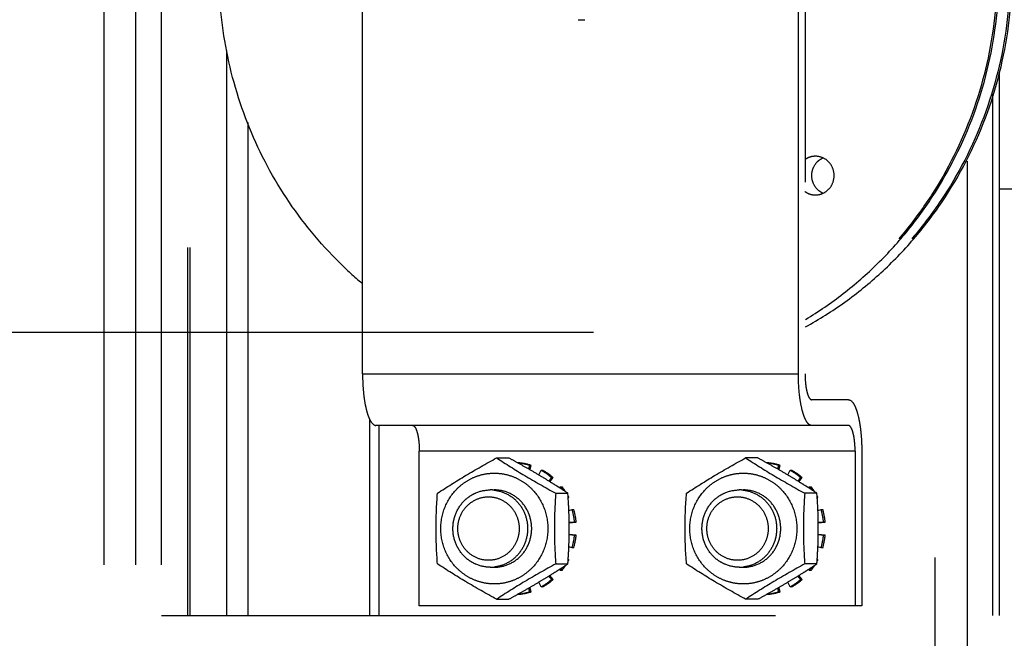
# Model space of a CAD drawing. Header units: millimetres. Extents: x 132157 to 155303, y 33763 to 45643.
# Tile 59 of 256: x 140925 to 141027, y 38780 to 38844. Entities that reach past the tile are written whole.
import ezdxf

# ---------------------------------------------------------------- set-up
doc = ezdxf.new("R2010")
doc.units = ezdxf.units.MM
doc.header["$LTSCALE"] = 20
doc.linetypes.add('ČÁRKOVANÁ2', pattern=[9.525, 6.35, -3.175])
doc.layers.add('PŘEJEZD', color=7, linetype='ČÁRKOVANÁ2')

msp = doc.modelspace()

# ---------------------------------------------------------------- linework, layer by layer
at = {"layer": 'PŘEJEZD', "ltscale": 0.5}
for p, q in [((140933.8898, 38692.5921), (140933.8898, 40182.5921)), ((140937.1698, 38692.5921), (140937.1698, 40182.5921)), ((140939.8365, 38692.5921), (140939.8365, 40182.5921)), ((140942.5031, 38915.9255), (140942.5031, 38782.5921)), ((140942.753, 38915.9255), (140942.753, 38782.5921)), ((140960.6232, 38807.5921), (140960.6232, 38890.9255)), ((141005.6998, 38807.5921), (141005.6998, 38890.9255)), ((141006.39, 38890.9255), (141006.39, 38807.5921)), ((140946.5869, 38782.5921), (140946.5869, 38841.055)), ((141026.4697, 38838.781), (141026.4697, 38782.5921)), ((141025.7795, 38836.5718), (141025.7795, 38782.5921)), ((140948.7713, 38833.6183), (140948.7713, 38782.5921)), ((141030.8038, 38826.7141), (141026.4697, 38826.7141)), ((140960.6232, 38807.5921), (141005.6998, 38807.5921)), ((141010.8762, 38804.9255), (141007.0801, 38804.9255)), ((140961.3702, 38782.5921), (140961.3702, 38802.8701)), ((141010.8762, 38802.2588), (140962.0036, 38802.2588)), ((140962.2928, 38802.2588), (140962.2928, 38782.5921)), ((141011.5663, 38799.5921), (140966.4898, 38799.5921)), ((140966.4898, 38783.5921), (140966.4898, 38799.5921)), ((141011.5663, 38799.5921), (141011.5663, 38783.5921)), ((141012.2565, 38799.5921), (141012.2565, 38783.5921)), ((140974.4871, 38798.9052), (140975.7405, 38798.9052)), ((140976.6625, 38798.3946), (140976.6337, 38798.4107)), ((141001.4985, 38798.9052), (141000.2451, 38798.9052)), ((141002.4205, 38798.3946), (141002.3918, 38798.4107)), ((140977.8925, 38798.1312), (140977.7826, 38797.756)), ((140978.0651, 38798.1312), (140977.8925, 38798.1312)), ((140977.9302, 38797.671), (140978.0651, 38798.1312)), ((140978.8394, 38797.1372), (140979.088, 38797.6186)), ((140979.088, 38797.6186), (140979.2605, 38797.6186)), ((141003.6506, 38798.1312), (141003.5406, 38797.756)), ((141003.8231, 38798.1312), (141003.6506, 38798.1312)), ((141003.6883, 38797.671), (141003.8231, 38798.1312)), ((141004.5974, 38797.1372), (141004.846, 38797.6186)), ((141004.846, 38797.6186), (141005.0185, 38797.6186)), ((140978.8445, 38797.1373), (140978.8154, 38797.1546)), ((140978.871, 38797.1215), (140978.8445, 38797.1373)), ((140979.9266, 38796.4807), (140979.8257, 38796.5429)), ((140980.1638, 38796.8744), (140979.8748, 38796.5097)), ((140979.9904, 38796.4379), (140980.3364, 38796.8744)), ((140980.3364, 38796.8744), (140980.1638, 38796.8744)), ((141004.6025, 38797.1373), (141004.5735, 38797.1546)), ((141004.629, 38797.1215), (141004.6025, 38797.1373)), ((141005.6846, 38796.4807), (141005.5838, 38796.5429)), ((141005.9218, 38796.8744), (141005.6328, 38796.5097)), ((141005.7484, 38796.4379), (141006.0944, 38796.8744)), ((141006.0944, 38796.8744), (141005.9218, 38796.8744)), ((140980.6047, 38795.2487), (140981.858, 38795.2487)), ((140980.9611, 38795.8272), (140981.0788, 38795.9272)), ((140981.0062, 38795.8012), (140980.9681, 38795.8255)), ((140981.0755, 38795.7567), (140981.0062, 38795.8012)), ((140981.1292, 38795.7222), (140981.0755, 38795.7567)), ((140981.0788, 38795.9272), (140981.2513, 38795.9272)), ((141007.616, 38795.2487), (141006.3627, 38795.2487)), ((141006.7192, 38795.8272), (141006.8368, 38795.9272)), ((141006.7642, 38795.8012), (141006.7261, 38795.8255)), ((141006.8335, 38795.7567), (141006.7642, 38795.8012)), ((141006.8872, 38795.7222), (141006.8335, 38795.7567)), ((141006.8368, 38795.9272), (141007.0093, 38795.9272)), ((140981.9702, 38794.8134), (140981.8847, 38794.8134)), ((140981.8875, 38794.7676), (140981.9702, 38794.8134)), ((141007.7282, 38794.8134), (141007.6427, 38794.8134)), ((141007.6456, 38794.7676), (141007.7282, 38794.8134)), ((140981.9609, 38793.4715), (140982.2928, 38793.5758)), ((140982.2928, 38793.5758), (140982.4653, 38793.5758)), ((141007.7189, 38793.4715), (141008.0508, 38793.5758)), ((141008.0508, 38793.5758), (141008.2234, 38793.5758)), ((140981.9989, 38792.1886), (140982.7178, 38792.2619)), ((140982.5452, 38792.2619), (140981.9989, 38792.2062)), ((140982.7178, 38792.2619), (140982.5452, 38792.2619)), ((141007.757, 38792.1886), (141008.4758, 38792.2619)), ((141008.3033, 38792.2619), (141007.757, 38792.2062)), ((141008.4758, 38792.2619), (141008.3033, 38792.2619)), ((140982.7178, 38790.9224), (140981.9989, 38790.9957)), ((140981.9989, 38790.9781), (140982.5452, 38790.9224)), ((140982.5452, 38790.9224), (140982.7178, 38790.9224)), ((141008.4758, 38790.9224), (141007.757, 38790.9957)), ((141007.757, 38790.9781), (141008.3033, 38790.9224)), ((141008.3033, 38790.9224), (141008.4758, 38790.9224)), ((140982.2928, 38789.6085), (140981.9609, 38789.7128)), ((140982.4653, 38789.6085), (140982.2928, 38789.6085)), ((141008.0508, 38789.6085), (141007.7189, 38789.7128)), ((141008.2234, 38789.6085), (141008.0508, 38789.6085)), ((140981.8847, 38788.3709), (140981.9702, 38788.3709)), ((140981.9702, 38788.3709), (140981.8875, 38788.4167)), ((141007.6427, 38788.3709), (141007.7282, 38788.3709)), ((141007.7282, 38788.3709), (141007.6456, 38788.4167)), ((140980.6047, 38787.9356), (140981.858, 38787.9356)), ((140981.0788, 38787.2571), (140980.9611, 38787.3571)), ((140980.9681, 38787.3588), (140981.0062, 38787.3831)), ((140981.0062, 38787.3831), (140981.0755, 38787.4275)), ((140981.0755, 38787.4275), (140981.1292, 38787.4621)), ((140981.2513, 38787.2571), (140981.0788, 38787.2571)), ((141007.616, 38787.9356), (141006.3627, 38787.9356)), ((141006.8368, 38787.2571), (141006.7192, 38787.3571)), ((141006.7261, 38787.3588), (141006.7642, 38787.3831)), ((141006.7642, 38787.3831), (141006.8335, 38787.4275)), ((141006.8335, 38787.4275), (141006.8872, 38787.4621)), ((141007.0093, 38787.2571), (141006.8368, 38787.2571)), ((140978.8154, 38786.0297), (140978.8445, 38786.047)), ((140979.088, 38785.5657), (140978.8394, 38786.0471)), ((140978.8445, 38786.047), (140978.871, 38786.0628)), ((140979.8257, 38786.6414), (140979.9266, 38786.7036)), ((140979.8748, 38786.6745), (140980.1638, 38786.3099)), ((140980.3364, 38786.3099), (140979.9904, 38786.7464)), ((140980.1638, 38786.3099), (140980.3364, 38786.3099)), ((141004.5735, 38786.0297), (141004.6025, 38786.047)), ((141004.846, 38785.5657), (141004.5974, 38786.0471)), ((141004.6025, 38786.047), (141004.629, 38786.0628)), ((141005.5838, 38786.6414), (141005.6846, 38786.7036)), ((141005.6328, 38786.6745), (141005.9218, 38786.3099)), ((141006.0944, 38786.3099), (141005.7484, 38786.7464)), ((141005.9218, 38786.3099), (141006.0944, 38786.3099)), ((140977.7826, 38785.4283), (140977.8925, 38785.053)), ((140977.8925, 38785.053), (140978.0651, 38785.053)), ((140978.0651, 38785.053), (140977.9302, 38785.5133)), ((140979.2605, 38785.5657), (140979.088, 38785.5657)), ((141003.5406, 38785.4283), (141003.6506, 38785.053)), ((141003.6506, 38785.053), (141003.8231, 38785.053)), ((141003.8231, 38785.053), (141003.6883, 38785.5133)), ((141005.0185, 38785.5657), (141004.846, 38785.5657)), ((140974.4871, 38784.279), (140975.7405, 38784.279)), ((140976.6337, 38784.7736), (140976.6625, 38784.7897)), ((141001.4985, 38784.279), (141000.2451, 38784.279)), ((141002.3918, 38784.7736), (141002.4205, 38784.7897)), ((141012.2565, 38783.5921), (140966.4898, 38783.5921)), ((140939.8365, 38782.5921), (141026.4697, 38782.5921))]:
    msp.add_line(p, q, dxfattribs=at)
at = {"layer": 'PŘEJEZD'}
for p, q in [((141023.1698, 39782.095), (141023.1698, 38278.5921)), ((141019.8365, 38280.5921), (141019.8365, 39615.2588)), ((140476.5031, 38811.9255), (141023.1698, 38811.9255))]:
    msp.add_line(p, q, dxfattribs=at)
at = {"layer": 'PŘEJEZD', "ltscale": 0.5}
for centre, radius, start, end in [((140983.1618, 38848.898), 4.6725, 266.882423, 269.997042), ((140983.1612, 38848.9033), 4.6778, 270.003297, 273.455895), ((140983.1599, 38848.9285), 4.703, 273.453533, 274.383615), ((140983.1593, 38848.9365), 4.7111, 274.383616, 275.369289), ((141007.4625, 38828.2348), 1.8805, 65.042543, 89.916139), ((141009.0581, 38828.1696), 1.9568, 129.592119, 137.392432), ((140986.8501, 38848.0911), 40.7323, 225.420118, 229.78643), ((140913.1497, 38684.7944), 130.1495, 60.805369, 61.254867), ((140926.5368, 38708.7344), 102.7207, 60.123061, 60.792075), ((140975.9697, 38792.0061), 6.4199, 72.571243, 83.705648), ((140976.1422, 38792.0058), 6.4201, 72.572317, 84.155261), ((140938.9077, 38684.7944), 130.1495, 60.805369, 61.254867), ((140952.2948, 38708.7344), 102.7207, 60.123061, 60.792075), ((141001.7277, 38792.0061), 6.4199, 72.571243, 83.705648), ((141001.9003, 38792.0058), 6.4201, 72.572317, 84.155261), ((140936.2604, 38725.6388), 83.2193, 59.245494, 60.130328), ((140975.8864, 38791.8406), 6.6057, 49.643759, 61.009191), ((140976.0589, 38791.8406), 6.6057, 49.643759, 61.009191), ((140962.0184, 38725.6388), 83.2193, 59.245494, 60.130328), ((141001.6444, 38791.8406), 6.6057, 49.643759, 61.009191), ((141001.817, 38791.8406), 6.6057, 49.643759, 61.009191), ((140939.7443, 38731.4805), 76.4175, 58.365015, 59.202095), ((140938.3846, 38729.2884), 78.9971, 57.659617, 58.273352), ((140965.5023, 38731.4805), 76.4175, 58.365015, 59.202095), ((140964.1426, 38729.2884), 78.9971, 57.659617, 58.273352), ((140973.8316, 38791.8617), 3.7304, 83.609329, 89.988187), ((140936.7238, 38726.6651), 82.1019, 57.391546, 57.659711), ((140975.7391, 38791.6947), 6.8136, 34.875264, 38.401969), ((140930.8524, 38717.5463), 92.9475, 56.718231, 57.25397), ((140975.9107, 38791.694), 6.8148, 34.688528, 38.401744), ((140975.8867, 38791.6772), 6.8442, 32.949455, 34.689667), ((140928.0801, 38791.1612), 53.933, 2.456893, 4.346513), ((140999.5897, 38791.8617), 3.7304, 83.609329, 89.988187), ((140962.4818, 38726.6651), 82.1019, 57.391546, 57.659711), ((141001.4972, 38791.6947), 6.8136, 34.875264, 38.401969), ((140956.6104, 38717.5463), 92.9475, 56.718231, 57.25397), ((141001.6688, 38791.694), 6.8148, 34.688528, 38.401744), ((141001.6447, 38791.6772), 6.8442, 32.949455, 34.689667), ((140953.8381, 38791.1612), 53.933, 2.456893, 4.346513), ((140975.8319, 38791.6442), 6.9081, 27.307077, 28.943512), ((141001.59, 38791.6442), 6.9081, 27.307077, 28.943512), ((140938.4524, 38791.5921), 43.5518, 357.52456, 2.47544), ((140975.5159, 38791.5925), 7.0611, 5.439935, 16.31199), ((140975.6885, 38791.5925), 7.0611, 5.439935, 16.31199), ((140964.2104, 38791.5921), 43.5518, 357.52456, 2.47544), ((141001.2739, 38791.5925), 7.0611, 5.439935, 16.31199), ((141001.4465, 38791.5925), 7.0611, 5.439935, 16.31199), ((140975.5159, 38791.5918), 7.0611, 343.68801, 354.560065), ((140975.6885, 38791.5918), 7.0611, 343.68801, 354.560065), ((141001.2739, 38791.5918), 7.0611, 343.68801, 354.560065), ((141001.4465, 38791.5918), 7.0611, 343.68801, 354.560065), ((140925.1428, 38792.1977), 56.8751, 355.702366, 357.494228), ((140950.9008, 38792.1977), 56.8751, 355.702366, 357.494228), ((140975.8319, 38791.5401), 6.9081, 331.056488, 332.692923), ((141001.59, 38791.5401), 6.9081, 331.056488, 332.692923), ((140973.8316, 38791.3225), 3.7304, 270.011813, 276.390671), ((140938.6756, 38853.4308), 78.4485, 301.724502, 302.342529), ((140936.7238, 38856.5192), 82.1019, 302.340289, 302.608454), ((140975.7391, 38791.4896), 6.8136, 321.598031, 325.124736), ((140932.0361, 38863.8163), 90.7751, 302.739619, 303.28818), ((140975.9107, 38791.4903), 6.8148, 321.598256, 325.311472), ((140975.8867, 38791.5071), 6.8442, 325.310333, 327.050545), ((140999.5897, 38791.3225), 3.7304, 270.011813, 276.390671), ((140964.4336, 38853.4308), 78.4485, 301.724502, 302.342529), ((140962.4818, 38856.5192), 82.1019, 302.340289, 302.608454), ((141001.4972, 38791.4896), 6.8136, 321.598031, 325.124736), ((140957.7941, 38863.8163), 90.7751, 302.739619, 303.28818), ((141001.6688, 38791.4903), 6.8148, 321.598256, 325.311472), ((141001.6447, 38791.5071), 6.8442, 325.310333, 327.050545), ((140935.0844, 38859.557), 85.5493, 299.881722, 300.742456), ((140939.3361, 38852.3774), 77.2051, 300.802175, 301.630715), ((140975.8864, 38791.3436), 6.6057, 298.990809, 310.356241), ((140976.0589, 38791.3436), 6.6057, 298.990809, 310.356241), ((140960.8424, 38859.557), 85.5493, 299.881722, 300.742456), ((140965.0941, 38852.3774), 77.2051, 300.802175, 301.630715), ((141001.6444, 38791.3436), 6.6057, 298.990809, 310.356241), ((141001.817, 38791.3436), 6.6057, 298.990809, 310.356241), ((140926.5368, 38874.4499), 102.7207, 299.207925, 299.876939), ((140975.9697, 38791.1782), 6.4199, 276.294352, 287.428757), ((140976.1422, 38791.1785), 6.4201, 275.844739, 287.427683), ((140952.2948, 38874.4499), 102.7207, 299.207925, 299.876939), ((141001.7277, 38791.1782), 6.4199, 276.294352, 287.428757), ((141001.9003, 38791.1785), 6.4201, 275.844739, 287.427683), ((140913.1497, 38898.3899), 130.1495, 298.745133, 299.194631), ((140938.9077, 38898.3899), 130.1495, 298.745133, 299.194631)]:
    msp.add_arc(centre, radius, start, end, dxfattribs=at)
for points, knots in [([(140958.26, 38819.0786), (140956.1958, 38821.1127), (140952.4781, 38825.6507), (140948.435, 38833.4751), (140946.0695, 38842.0043), (140945.489, 38850.8551), (140946.7175, 38859.6351), (140949.703, 38867.9545), (140954.31, 38875.4393), (140958.3515, 38879.6724), (140960.5592, 38881.5379)], [0, 0, 0, 0, 0.12409939, 0.24902603, 0.37457799, 0.5004335, 0.62622098, 0.75158166, 0.87622935, 1, 1, 1, 1]), ([(141006.4379, 38812.4593), (141007.8411, 38813.2308), (141010.5625, 38814.9485), (141014.3128, 38817.9984), (141017.6896, 38821.4859), (141021.6326, 38826.6546), (141025.4042, 38833.9646), (141027.8088, 38843.5555), (141027.9819, 38853.4608), (141026.2503, 38861.5402), (141023.7976, 38867.6121), (141020.6835, 38873.3244), (141017.613, 38877.1695), (141015.31, 38879.439)], [0, 0, 0, 0, 0.06155418, 0.12334762, 0.18539349, 0.24769084, 0.3727576, 0.49849884, 0.62450665, 0.75031713, 0.813118, 0.87571627, 1, 1, 1, 1]), ([(141015.1997, 38879.3441), (141017.4843, 38877.0778), (141020.5296, 38873.2432), (141023.6184, 38867.5526), (141026.0516, 38861.507), (141027.7713, 38853.4667), (141027.606, 38843.6098), (141025.2303, 38834.0614), (141021.4986, 38826.7758), (141017.5941, 38821.6167), (141014.2488, 38818.1307), (141010.5315, 38815.0763), (141007.8327, 38813.3513), (141006.4406, 38812.575)], [0, 0, 0, 0, 0.12428765, 0.18688374, 0.24968113, 0.37548425, 0.50148399, 0.62722104, 0.75229039, 0.81459072, 0.87664107, 0.93844001, 1, 1, 1, 1]), ([(141013.8531, 38879.3441), (141016.0911, 38877.124), (141019.0817, 38873.3769), (141022.14, 38867.8214), (141024.5715, 38861.9202), (141026.3469, 38854.0672), (141026.3418, 38844.4122), (141024.2103, 38835.0111), (141020.7401, 38827.7805), (141017.0631, 38822.61), (141012.8552, 38817.9291), (141009.1121, 38814.9907), (141006.4425, 38813.362)], [0, 0, 0, 0, 0.12426281, 0.18683575, 0.24960821, 0.37537359, 0.5013594, 0.62712337, 0.75226849, 0.81461878, 0.87672679, 1, 1, 1, 1]), ([(141006.444, 38813.2379), (141007.7898, 38814.0479), (141010.3932, 38815.8322), (141013.9641, 38818.9505), (141017.1633, 38822.476), (141020.877, 38827.6569), (141024.3865, 38834.9136), (141026.5455, 38844.3578), (141026.5575, 38854.0615), (141024.7698, 38861.9533), (141022.3188, 38867.8807), (141019.2353, 38873.4579), (141016.2196, 38877.2156), (141013.9634, 38879.439)], [0, 0, 0, 0, 0.0616025, 0.12344468, 0.18553534, 0.24786986, 0.37298708, 0.49872973, 0.62469729, 0.7504442, 0.81320676, 0.8757682, 1, 1, 1, 1]), ([(141007.4653, 38830.1153), (141007.2734, 38830.1154), (141006.886, 38830.0555), (141006.5356, 38829.8802), (141006.3777, 38829.7689)], [0, 0, 0, 0, 0.49830616, 1, 1, 1, 1]), ([(141008.8636, 38826.7365), (141009.0752, 38826.9666), (141009.3924, 38827.5399), (141009.4325, 38828.5126), (141009.0415, 38829.4005), (141008.5357, 38829.8097), (141008.256, 38829.9397)], [0, 0, 0, 0, 0.25017498, 0.50237809, 0.75310025, 1, 1, 1, 1]), ([(141007.7867, 38826.5737), (141007.583, 38826.7478), (141007.2433, 38827.1888), (141007.0348, 38827.9933), (141007.1495, 38828.8173), (141007.4358, 38829.2962), (141007.6179, 38829.4943)], [0, 0, 0, 0, 0.24828094, 0.49929369, 0.75069352, 1, 1, 1, 1]), ([(141006.3767, 38826.4625), (141006.5344, 38826.3513), (141006.8845, 38826.1759), (141007.2716, 38826.1156), (141007.4634, 38826.1155)], [0, 0, 0, 0, 0.50147089, 1, 1, 1, 1]), ([(140960.6232, 38807.5921), (140960.6232, 38807.2452), (140960.6403, 38806.5636), (140960.7165, 38805.5743), (140960.8398, 38804.6619), (140961.006, 38803.8601), (140961.1804, 38803.2812), (140961.3448, 38802.8968), (140961.5291, 38802.5492), (140961.7815, 38802.2588), (140962.0036, 38802.2588)], [0, 0, 0, 0, 0.18222319, 0.35796676, 0.52093044, 0.66559544, 0.78736232, 0.83868219, 0.88334349, 1, 1, 1, 1]), ([(141005.887, 38804.9104), (141005.8555, 38805.1193), (141005.7425, 38806.0089), (141005.6998, 38806.9068), (141005.6998, 38807.5921)], [0, 0, 0, 0, 0.23563163, 1, 1, 1, 1]), ([(141006.39, 38807.5921), (141006.39, 38807.2515), (141006.4133, 38806.7553), (141006.4986, 38806.1267), (141006.5802, 38805.7272), (141006.6838, 38805.393), (141006.8064, 38805.113), (141006.9691, 38804.9255), (141007.0801, 38804.9255)], [0, 0, 0, 0, 0.35793873, 0.52091852, 0.66562463, 0.78741887, 0.88330844, 1, 1, 1, 1]), ([(141007.0801, 38802.2588), (141007.0184, 38802.2588), (141006.8818, 38802.2975), (141006.7027, 38802.4467), (141006.5347, 38802.6768), (141006.3765, 38802.9866), (141006.2296, 38803.3725), (141006.0421, 38804.0166), (141005.9426, 38804.541), (141005.887, 38804.9104)], [0, 0, 0, 0, 0.0607961, 0.13384556, 0.22597999, 0.33978755, 0.47551631, 0.63214048, 1, 1, 1, 1]), ([(141010.8762, 38804.9255), (141011.0982, 38804.9255), (141011.3507, 38804.6351), (141011.5349, 38804.2875), (141011.6994, 38803.9031), (141011.8738, 38803.3242), (141012.0399, 38802.5224), (141012.1632, 38801.61), (141012.2395, 38800.6207), (141012.2565, 38799.9391), (141012.2565, 38799.5921)], [0, 0, 0, 0, 0.11665651, 0.16131781, 0.21263768, 0.33440456, 0.47906956, 0.64203324, 0.81777681, 1, 1, 1, 1]), ([(140965.7996, 38802.2588), (140965.9107, 38802.2588), (140966.0734, 38802.0713), (140966.196, 38801.7913), (140966.2995, 38801.4571), (140966.3812, 38801.0576), (140966.4665, 38800.429), (140966.4898, 38799.9328), (140966.4898, 38799.5921)], [0, 0, 0, 0, 0.1166915, 0.21258103, 0.33437524, 0.47908133, 0.64206113, 1, 1, 1, 1]), ([(141011.5663, 38799.5921), (141011.5663, 38799.9328), (141011.5431, 38800.429), (141011.4577, 38801.0576), (141011.3761, 38801.4571), (141011.2725, 38801.7913), (141011.1499, 38802.0713), (141010.9872, 38802.2588), (141010.8762, 38802.2588)], [0, 0, 0, 0, 0.35793873, 0.52091852, 0.66562463, 0.78741887, 0.88330844, 1, 1, 1, 1]), ([(140968.3696, 38795.2487), (140969.3279, 38795.8776), (140971.3394, 38797.1442), (140973.4088, 38798.3136), (140974.4871, 38798.9052)], [0, 0, 0, 0, 0.48237855, 1, 1, 1, 1]), ([(140974.4871, 38798.9052), (140975.4454, 38798.2763), (140977.4569, 38797.0097), (140979.5263, 38795.8404), (140980.6047, 38795.2487)], [0, 0, 0, 0, 0.48237855, 1, 1, 1, 1]), ([(140994.1276, 38795.2487), (140995.0859, 38795.8776), (140997.0974, 38797.1442), (140999.1668, 38798.3136), (141000.2451, 38798.9052)], [0, 0, 0, 0, 0.48237855, 1, 1, 1, 1]), ([(141000.2451, 38798.9052), (141001.2034, 38798.2763), (141003.215, 38797.0097), (141005.2844, 38795.8404), (141006.3627, 38795.2487)], [0, 0, 0, 0, 0.48237855, 1, 1, 1, 1]), ([(140974.2511, 38785.8588), (140973.8891, 38785.8588), (140973.162, 38785.9331), (140972.1157, 38786.262), (140971.1515, 38786.7967), (140970.0253, 38787.7535), (140968.9971, 38789.3519), (140968.5706, 38791.592), (140968.997, 38793.8322), (140970.0252, 38795.4306), (140971.1514, 38796.3875), (140972.1156, 38796.9223), (140973.162, 38797.2512), (140973.8891, 38797.3255), (140974.2511, 38797.3255)], [0, 0, 0, 0, 0.06156624, 0.12332481, 0.18536157, 0.24780052, 0.37331872, 0.49999474, 0.62667, 0.75219052, 0.81463234, 0.87667176, 0.93843308, 1, 1, 1, 1]), ([(140974.2511, 38797.3255), (140974.613, 38797.3255), (140975.3401, 38797.2512), (140976.3864, 38796.9223), (140977.3506, 38796.3876), (140978.4768, 38795.4307), (140979.5051, 38793.8324), (140979.9316, 38791.5922), (140979.5051, 38789.3521), (140978.4769, 38787.7537), (140977.3507, 38786.7968), (140976.3865, 38786.262), (140975.3402, 38785.9331), (140974.613, 38785.8588), (140974.2511, 38785.8588)], [0, 0, 0, 0, 0.06156624, 0.12332481, 0.18536157, 0.24780052, 0.37331872, 0.49999474, 0.62667, 0.75219052, 0.81463234, 0.87667176, 0.93843308, 1, 1, 1, 1]), ([(141000.0091, 38785.8588), (140999.6471, 38785.8588), (140998.92, 38785.9331), (140997.8737, 38786.262), (140996.9095, 38786.7967), (140995.7833, 38787.7535), (140994.7551, 38789.3519), (140994.3286, 38791.592), (140994.755, 38793.8322), (140995.7832, 38795.4306), (140996.9094, 38796.3875), (140997.8737, 38796.9223), (140998.92, 38797.2512), (140999.6471, 38797.3255), (141000.0091, 38797.3255)], [0, 0, 0, 0, 0.06156624, 0.12332481, 0.18536157, 0.24780052, 0.37331872, 0.49999474, 0.62667, 0.75219052, 0.81463234, 0.87667176, 0.93843308, 1, 1, 1, 1]), ([(141000.0091, 38797.3255), (141000.371, 38797.3255), (141001.0982, 38797.2512), (141002.1445, 38796.9223), (141003.1086, 38796.3876), (141004.2348, 38795.4307), (141005.2631, 38793.8324), (141005.6896, 38791.5922), (141005.2631, 38789.3521), (141004.2349, 38787.7537), (141003.1087, 38786.7968), (141002.1445, 38786.262), (141001.0982, 38785.9331), (141000.371, 38785.8588), (141000.0091, 38785.8588)], [0, 0, 0, 0, 0.06156624, 0.12332481, 0.18536157, 0.24780052, 0.37331872, 0.49999474, 0.62667, 0.75219052, 0.81463234, 0.87667176, 0.93843308, 1, 1, 1, 1]), ([(140973.8324, 38787.5921), (140973.3292, 38787.5921), (140972.5606, 38787.7514), (140971.6703, 38788.2465), (140970.8839, 38788.914), (140970.167, 38790.0293), (140969.8691, 38791.5921), (140970.167, 38793.155), (140970.8839, 38794.2703), (140971.6703, 38794.9378), (140972.5606, 38795.4329), (140973.3292, 38795.5921), (140973.8324, 38795.5921)], [0, 0, 0, 0, 0.12285008, 0.18496153, 0.24748121, 0.37316173, 0.5, 0.62683827, 0.75251879, 0.81503847, 0.87714992, 1, 1, 1, 1]), ([(140974.2469, 38795.569), (140974.714, 38795.5167), (140975.6418, 38795.2292), (140976.7779, 38794.3175), (140977.5236, 38793.0492), (140977.7827, 38791.5921), (140977.5236, 38790.1351), (140976.7779, 38788.8668), (140975.6418, 38787.9551), (140974.714, 38787.6676), (140974.2469, 38787.6153)], [0, 0, 0, 0, 0.1230601, 0.2473402, 0.37315935, 0.5, 0.62684065, 0.7526598, 0.8769399, 1, 1, 1, 1]), ([(140978.1149, 38791.5921), (140978.1149, 38792.1118), (140977.9161, 38793.157), (140977.0614, 38794.486), (140975.7772, 38795.3815), (140974.7543, 38795.5923), (140974.2511, 38795.5923)], [0, 0, 0, 0, 0.25401097, 0.50566063, 0.75399517, 1, 1, 1, 1]), ([(140999.5904, 38787.5921), (140999.0872, 38787.5921), (140998.3186, 38787.7514), (140997.4283, 38788.2465), (140996.642, 38788.914), (140995.925, 38790.0293), (140995.6271, 38791.5921), (140995.925, 38793.155), (140996.642, 38794.2703), (140997.4283, 38794.9378), (140998.3186, 38795.4329), (140999.0872, 38795.5921), (140999.5904, 38795.5921)], [0, 0, 0, 0, 0.12285008, 0.18496153, 0.24748121, 0.37316173, 0.5, 0.62683827, 0.75251879, 0.81503847, 0.87714992, 1, 1, 1, 1]), ([(141000.0049, 38795.569), (141000.472, 38795.5167), (141001.3998, 38795.2292), (141002.536, 38794.3175), (141003.2817, 38793.0492), (141003.5407, 38791.5921), (141003.2817, 38790.1351), (141002.536, 38788.8668), (141001.3998, 38787.9551), (141000.472, 38787.6676), (141000.0049, 38787.6153)], [0, 0, 0, 0, 0.1230601, 0.2473402, 0.37315935, 0.5, 0.62684065, 0.7526598, 0.8769399, 1, 1, 1, 1]), ([(141003.8729, 38791.5921), (141003.8729, 38792.1118), (141003.6742, 38793.157), (141002.8194, 38794.486), (141001.5352, 38795.3815), (141000.5123, 38795.5923), (141000.0091, 38795.5923)], [0, 0, 0, 0, 0.25401097, 0.50566063, 0.75399517, 1, 1, 1, 1]), ([(140973.6471, 38788.3078), (140973.2339, 38788.3078), (140972.3941, 38788.481), (140971.3398, 38789.2159), (140970.638, 38790.3085), (140970.3929, 38791.592), (140970.6379, 38792.8757), (140971.3397, 38793.9683), (140972.394, 38794.7033), (140973.2339, 38794.8764), (140973.6471, 38794.8764)], [0, 0, 0, 0, 0.12300738, 0.24716817, 0.37299771, 0.49999135, 0.62698435, 0.75281854, 0.87698788, 1, 1, 1, 1]), ([(140973.6471, 38794.8764), (140974.0604, 38794.8764), (140974.9002, 38794.7033), (140975.9545, 38793.9684), (140976.6563, 38792.8758), (140976.9014, 38791.5922), (140976.6564, 38790.3086), (140975.9546, 38789.216), (140974.9002, 38788.481), (140974.0604, 38788.3078), (140973.6471, 38788.3078)], [0, 0, 0, 0, 0.12300738, 0.24716817, 0.37299771, 0.49999135, 0.62698435, 0.75281854, 0.87698788, 1, 1, 1, 1]), ([(140999.4052, 38788.3078), (140998.992, 38788.3078), (140998.1521, 38788.481), (140997.0978, 38789.2159), (140996.396, 38790.3085), (140996.1509, 38791.592), (140996.3959, 38792.8757), (140997.0977, 38793.9683), (140998.1521, 38794.7033), (140998.9919, 38794.8764), (140999.4052, 38794.8764)], [0, 0, 0, 0, 0.12300738, 0.24716817, 0.37299771, 0.49999135, 0.62698435, 0.75281854, 0.87698788, 1, 1, 1, 1]), ([(140999.4052, 38794.8764), (140999.8184, 38794.8764), (141000.6582, 38794.7033), (141001.7126, 38793.9684), (141002.4144, 38792.8758), (141002.6594, 38791.5922), (141002.4144, 38790.3086), (141001.7126, 38789.216), (141000.6583, 38788.481), (140999.8184, 38788.3078), (140999.4052, 38788.3078)], [0, 0, 0, 0, 0.12300738, 0.24716817, 0.37299771, 0.49999135, 0.62698435, 0.75281854, 0.87698788, 1, 1, 1, 1]), ([(140974.2511, 38787.592), (140974.7543, 38787.592), (140975.7772, 38787.8028), (140977.0614, 38788.6982), (140977.9161, 38790.0273), (140978.1149, 38791.0725), (140978.1149, 38791.5921)], [0, 0, 0, 0, 0.24600473, 0.49433925, 0.74598892, 1, 1, 1, 1]), ([(141000.0091, 38787.592), (141000.5123, 38787.592), (141001.5352, 38787.8028), (141002.8194, 38788.6982), (141003.6742, 38790.0273), (141003.8729, 38791.0725), (141003.8729, 38791.5921)], [0, 0, 0, 0, 0.24600473, 0.49433925, 0.74598892, 1, 1, 1, 1]), ([(140974.4871, 38784.279), (140973.4088, 38784.8707), (140971.3394, 38786.04), (140969.3279, 38787.3066), (140968.3696, 38787.9356)], [0, 0, 0, 0, 0.51762145, 1, 1, 1, 1]), ([(140980.6047, 38787.9356), (140979.5263, 38787.3439), (140977.4569, 38786.1746), (140975.4454, 38784.908), (140974.4871, 38784.279)], [0, 0, 0, 0, 0.51762145, 1, 1, 1, 1]), ([(141000.2451, 38784.279), (140999.1668, 38784.8707), (140997.0974, 38786.04), (140995.0859, 38787.3066), (140994.1276, 38787.9356)], [0, 0, 0, 0, 0.51762145, 1, 1, 1, 1]), ([(141006.3627, 38787.9356), (141005.2844, 38787.3439), (141003.215, 38786.1746), (141001.2034, 38784.908), (141000.2451, 38784.279)], [0, 0, 0, 0, 0.51762145, 1, 1, 1, 1])]:
    msp.add_open_spline(points, degree=3, knots=knots, dxfattribs=at)
for points in [[(141007.811, 38829.6775), (141007.9424, 38829.7862), (141008.0895, 38829.8785), (141008.2449, 38829.9487)], [(141008.2316, 38826.2799), (141008.4688, 38826.3862), (141008.6877, 38826.5452), (141008.8636, 38826.7365)], [(141007.4634, 38826.1155), (141007.7253, 38826.1154), (141007.9926, 38826.1729), (141008.2316, 38826.2799)], [(141008.2219, 38826.2928), (141008.0655, 38826.3659), (141007.9179, 38826.4615), (141007.7867, 38826.5737)], [(140968.3696, 38787.9356), (140968.2787, 38789.152), (140968.1677, 38791.5921), (140968.2787, 38794.0323), (140968.3696, 38795.2487)], [(140980.6047, 38795.2487), (140980.5138, 38794.0323), (140980.4028, 38791.5921), (140980.5138, 38789.152), (140980.6047, 38787.9356)], [(140994.1276, 38787.9356), (140994.0367, 38789.152), (140993.9257, 38791.5921), (140994.0367, 38794.0323), (140994.1276, 38795.2487)], [(141006.3627, 38795.2487), (141006.2718, 38794.0323), (141006.1608, 38791.5921), (141006.2718, 38789.152), (141006.3627, 38787.9356)]]:
    msp.add_open_spline(points, degree=3, dxfattribs=at)

doc.saveas('drawing.dxf')
